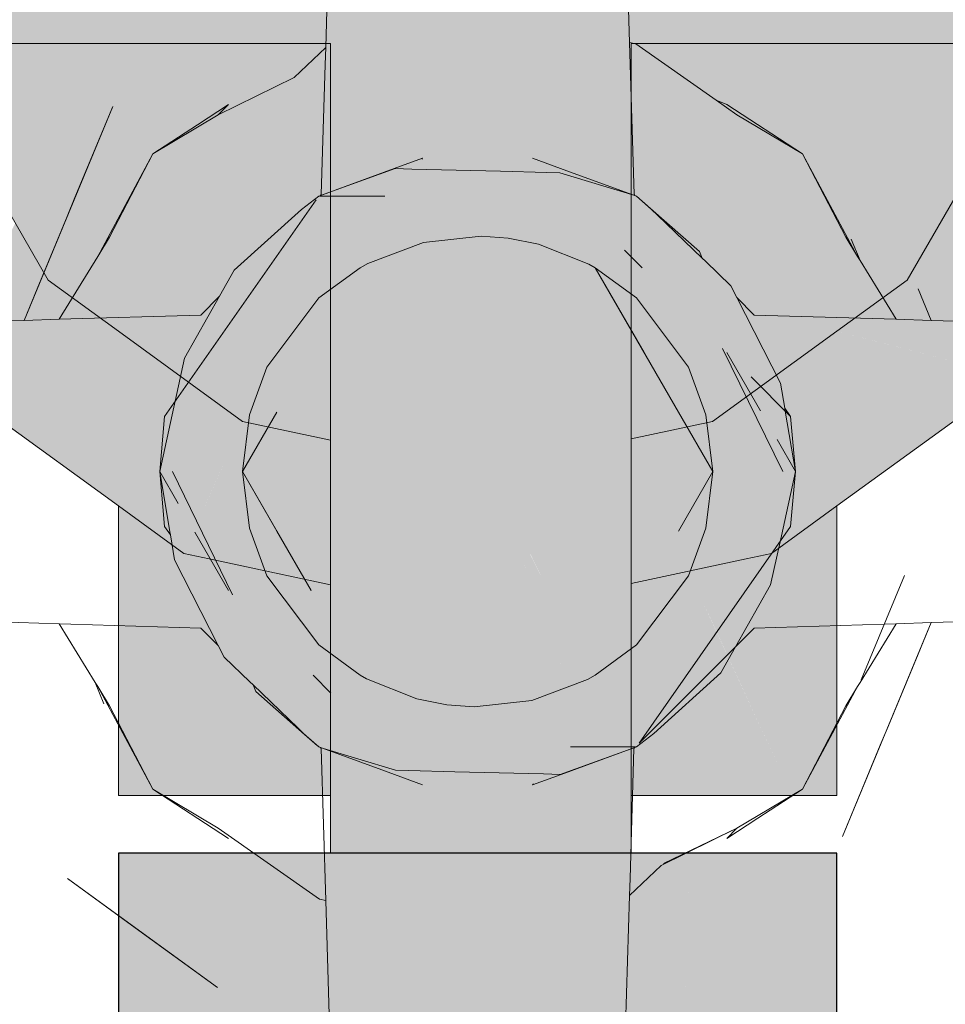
# Model space of a CAD drawing. Header units: millimetres. Extents: x -16331 to -10174, y -4135 to -3584.
# Tile 175 of 256: x -10308.42 to -10308.292, y -4016.564 to -4016.428. Entities that reach past the tile are written whole.
import ezdxf

# ---------------------------------------------------------------- set-up
doc = ezdxf.new("R2010")
doc.units = ezdxf.units.MM
doc.layers.add('AF-Condutos', color=4, linetype='Continuous')
for name, color, linetype, lineweight in [('AF-Registro', 253, 'Continuous', 18), ('DI-Elementos externos em vista', 9, 'Continuous', 5), ('IFC-IfcFlowTerminal-Contorno', 250, 'Continuous', 5)]:
    doc.layers.add(name, color=color, linetype=linetype, lineweight=lineweight)

msp = doc.modelspace()

# ---------------------------------------------------------------- hatches: boundary and pattern name
at = {"layer": 'AF-Condutos', "linetype": 'Continuous'}
for points in [[(-10308.39974, -4016.54291), (-10308.40616, -4016.54291), (-10308.40616, -4017.08011), (-10308.39974, -4017.08011), (-10308.38583, -4017.08011), (-10308.37679, -4017.08011), (-10308.37679, -4016.82463), (-10308.37679, -4017.08011), (-10308.36683, -4017.08011), (-10308.34604, -4017.08011), (-10308.3352, -4016.7734), (-10308.32705, -4016.54291), (-10308.3352, -4016.54291), (-10308.34604, -4016.54291), (-10308.36683, -4016.54291), (-10308.37679, -4016.54291), (-10308.38583, -4016.54291)], [(-10308.30671, -4017.08011), (-10308.30671, -4016.54291), (-10308.31314, -4016.54291), (-10308.32705, -4016.54291), (-10308.34604, -4017.08011), (-10308.32705, -4017.08011), (-10308.31314, -4017.08011)]]:
    msp.add_hatch(color=151, dxfattribs=at).paths.add_polyline_path(points)
at = {"layer": 'AF-Registro', "linetype": 'Continuous'}
for points in [[(-10308.34007, -4016.54292), (-10308.3352, -4016.54292), (-10308.3352, -4016.53496), (-10308.3412, -4016.51995), (-10308.3352, -4016.53496), (-10308.3352, -4016.52228), (-10308.3352, -4016.51559), (-10308.3398, -4016.51893), (-10308.3352, -4016.51559), (-10308.3352, -4016.51463), (-10308.3352, -4016.5056), (-10308.3352, -4016.49463), (-10308.33863, -4016.4939), (-10308.34082, -4016.4955), (-10308.34213, -4016.49645), (-10308.34256, -4016.49676), (-10308.34213, -4016.49645), (-10308.34631, -4016.49227), (-10308.34367, -4016.49757), (-10308.35207, -4016.49104), (-10308.34553, -4016.49892), (-10308.33925, -4016.50646), (-10308.34553, -4016.49892), (-10308.34571, -4016.49905), (-10308.34553, -4016.49892), (-10308.35282, -4016.49089), (-10308.34869, -4016.50121), (-10308.34914, -4016.50154), (-10308.34602, -4016.5079), (-10308.34408, -4016.51274), (-10308.34234, -4016.51708), (-10308.34408, -4016.51582), (-10308.3452, -4016.51501), (-10308.34231, -4016.52076), (-10308.3452, -4016.51501), (-10308.34408, -4016.51582), (-10308.34234, -4016.51708), (-10308.34408, -4016.51274), (-10308.3466, -4016.51221), (-10308.3457, -4016.51465), (-10308.34319, -4016.5214), (-10308.33815, -4016.53496), (-10308.3457, -4016.51465), (-10308.3466, -4016.51221), (-10308.34408, -4016.51274), (-10308.34602, -4016.5079), (-10308.34917, -4016.50156), (-10308.35467, -4016.49049), (-10308.35026, -4016.50235), (-10308.34804, -4016.50833), (-10308.35007, -4016.51147), (-10308.349, -4016.51224), (-10308.35007, -4016.51147), (-10308.36785, -4016.51254), (-10308.35007, -4016.51147), (-10308.35644, -4016.51012), (-10308.35007, -4016.51147), (-10308.35295, -4016.50938), (-10308.35007, -4016.51147), (-10308.34804, -4016.50833), (-10308.35527, -4016.50769), (-10308.34804, -4016.50833), (-10308.35467, -4016.49049), (-10308.34914, -4016.50154), (-10308.34869, -4016.50121), (-10308.35282, -4016.49089), (-10308.35457, -4016.49051), (-10308.35493, -4016.4898), (-10308.35457, -4016.49051), (-10308.35282, -4016.49089), (-10308.34553, -4016.49892), (-10308.35207, -4016.49104), (-10308.35339, -4016.48947), (-10308.35207, -4016.49104), (-10308.34367, -4016.49757), (-10308.34631, -4016.49227), (-10308.34213, -4016.49645), (-10308.34082, -4016.4955), (-10308.3451, -4016.49253), (-10308.34082, -4016.4955), (-10308.33863, -4016.4939), (-10308.34213, -4016.49316), (-10308.34824, -4016.48838), (-10308.34213, -4016.49316), (-10308.33863, -4016.4939), (-10308.3352, -4016.49463), (-10308.33746, -4016.49306), (-10308.3352, -4016.49463), (-10308.3352, -4016.49141), (-10308.34516, -4016.48772), (-10308.3352, -4016.49141), (-10308.3352, -4016.4856), (-10308.3352, -4016.43092), (-10308.30671, -4016.43092), (-10308.2784, -4016.4163), (-10308.30671, -4016.43092), (-10308.27994, -4016.43092), (-10308.27846, -4016.41685), (-10308.27994, -4016.43092), (-10308.27809, -4016.43092), (-10308.26027, -4016.43092), (-10308.2555, -4016.43092), (-10308.23483, -4016.39511), (-10308.2577, -4016.40651), (-10308.26654, -4016.41091), (-10308.2577, -4016.40651), (-10308.23483, -4016.39511), (-10308.2555, -4016.43092), (-10308.25193, -4016.43092), (-10308.22319, -4016.43092), (-10308.22319, -4016.41004), (-10308.22319, -4016.38932), (-10308.23148, -4016.38932), (-10308.23982, -4016.39345), (-10308.25634, -4016.40163), (-10308.23844, -4016.39498), (-10308.23374, -4016.39324), (-10308.25722, -4016.40196), (-10308.2576, -4016.40556), (-10308.26593, -4016.40986), (-10308.2576, -4016.40556), (-10308.25722, -4016.40196), (-10308.26349, -4016.40562), (-10308.27818, -4016.41422), (-10308.2781, -4016.41345), (-10308.27818, -4016.41422), (-10308.26349, -4016.40562), (-10308.25722, -4016.40196), (-10308.2625, -4016.40392), (-10308.27769, -4016.40956), (-10308.27479, -4016.40816), (-10308.26113, -4016.40155), (-10308.27479, -4016.40816), (-10308.27769, -4016.40956), (-10308.2747, -4016.40845), (-10308.2625, -4016.40392), (-10308.25817, -4016.40231), (-10308.25904, -4016.40135), (-10308.25948, -4016.40086), (-10308.26025, -4016.40001), (-10308.26156, -4016.39855), (-10308.27507, -4016.40729), (-10308.26156, -4016.39855), (-10308.26025, -4016.40001), (-10308.25948, -4016.40086), (-10308.25904, -4016.40135), (-10308.25817, -4016.40231), (-10308.25722, -4016.40196), (-10308.25634, -4016.40163), (-10308.25637, -4016.40154), (-10308.25634, -4016.40163), (-10308.23985, -4016.39343), (-10308.24028, -4016.39295), (-10308.25693, -4016.39981), (-10308.257, -4016.39984), (-10308.25811, -4016.39632), (-10308.26162, -4016.39848), (-10308.25811, -4016.39632), (-10308.257, -4016.39984), (-10308.25698, -4016.39966), (-10308.2563, -4016.39318), (-10308.25809, -4016.39627), (-10308.2563, -4016.39318), (-10308.257, -4016.39984), (-10308.24028, -4016.39295), (-10308.23985, -4016.39343), (-10308.23148, -4016.38932), (-10308.24354, -4016.38932), (-10308.25408, -4016.38932), (-10308.2559, -4016.38932), (-10308.25961, -4016.39159), (-10308.26189, -4016.39818), (-10308.27521, -4016.40687), (-10308.26189, -4016.39818), (-10308.25961, -4016.39159), (-10308.26431, -4016.3955), (-10308.2758, -4016.40506), (-10308.27756, -4016.40832), (-10308.2758, -4016.40506), (-10308.26431, -4016.3955), (-10308.25961, -4016.39159), (-10308.26438, -4016.39542), (-10308.25961, -4016.39159), (-10308.26491, -4016.39482), (-10308.27592, -4016.40469), (-10308.26491, -4016.39482), (-10308.27677, -4016.40206), (-10308.27691, -4016.40215), (-10308.2773, -4016.4058), (-10308.30671, -4016.42034), (-10308.2773, -4016.4058), (-10308.27691, -4016.40215), (-10308.27678, -4016.40204), (-10308.27687, -4016.40175), (-10308.27724, -4016.40062), (-10308.2796, -4016.39334), (-10308.27724, -4016.40062), (-10308.27687, -4016.40175), (-10308.27678, -4016.40204), (-10308.26596, -4016.39366), (-10308.26629, -4016.39329), (-10308.27671, -4016.40027), (-10308.26629, -4016.39329), (-10308.26596, -4016.39366), (-10308.27691, -4016.40215), (-10308.26491, -4016.39482), (-10308.25961, -4016.39159), (-10308.2559, -4016.38932), (-10308.26035, -4016.38932), (-10308.26987, -4016.38932), (-10308.27556, -4016.38932), (-10308.28091, -4016.38932), (-10308.30671, -4016.38932), (-10308.3352, -4016.38932), (-10308.35496, -4016.33611), (-10308.35888, -4016.32555), (-10308.35985, -4016.32294), (-10308.36009, -4016.32283), (-10308.35985, -4016.32294), (-10308.35496, -4016.33611), (-10308.3352, -4016.38932), (-10308.3352, -4016.33611), (-10308.33536, -4016.33384), (-10308.3352, -4016.33611), (-10308.3352, -4016.33392), (-10308.3352, -4016.31675), (-10308.33674, -4016.31504), (-10308.3352, -4016.31675), (-10308.3352, -4016.3125), (-10308.33522, -4016.3123), (-10308.33565, -4016.3123), (-10308.33694, -4016.3123), (-10308.3392, -4016.3123), (-10308.3356, -4016.33374), (-10308.3392, -4016.3123), (-10308.33694, -4016.3123), (-10308.33565, -4016.3123), (-10308.33522, -4016.3123), (-10308.33907, -4016.28321), (-10308.33699, -4016.31171), (-10308.34085, -4016.31047), (-10308.35293, -4016.3123), (-10308.33765, -4016.33282), (-10308.33838, -4016.3325), (-10308.34087, -4016.33139), (-10308.33838, -4016.3325), (-10308.33765, -4016.33282), (-10308.35293, -4016.3123), (-10308.34085, -4016.31047), (-10308.33699, -4016.31171), (-10308.33907, -4016.28321), (-10308.34564, -4016.30515), (-10308.34158, -4016.30966), (-10308.34564, -4016.30515), (-10308.36151, -4016.30078), (-10308.34564, -4016.30515), (-10308.33907, -4016.28321), (-10308.3352, -4016.3125), (-10308.3352, -4016.28752), (-10308.3352, -4016.28321), (-10308.3352, -4016.27732), (-10308.34438, -4016.27732), (-10308.33964, -4016.28258), (-10308.36539, -4016.28321), (-10308.33964, -4016.28258), (-10308.34438, -4016.27732), (-10308.3707, -4016.27732), (-10308.36981, -4016.27831), (-10308.36554, -4016.28305), (-10308.36981, -4016.27831), (-10308.3707, -4016.27732), (-10308.37679, -4016.27732), (-10308.3746, -4016.28321), (-10308.36938, -4016.29728), (-10308.35616, -4016.3123), (-10308.36938, -4016.29728), (-10308.3638, -4016.3123), (-10308.36571, -4016.30717), (-10308.36685, -4016.30474), (-10308.36693, -4016.30483), (-10308.36685, -4016.30474), (-10308.36571, -4016.30717), (-10308.36668, -4016.30455), (-10308.36938, -4016.29728), (-10308.37059, -4016.29675), (-10308.36938, -4016.29728), (-10308.37437, -4016.28385), (-10308.37585, -4016.28549), (-10308.37135, -4016.29641), (-10308.36757, -4016.30555), (-10308.37135, -4016.29641), (-10308.37585, -4016.28549), (-10308.37437, -4016.28385), (-10308.3746, -4016.28321), (-10308.37679, -4016.27732), (-10308.37679, -4016.28321), (-10308.37679, -4016.28654), (-10308.37227, -4016.29599), (-10308.37271, -4016.2958), (-10308.3677, -4016.30569), (-10308.36672, -4016.30762), (-10308.36766, -4016.30564), (-10308.36672, -4016.30762), (-10308.36479, -4016.3123), (-10308.36052, -4016.32264), (-10308.36479, -4016.3123), (-10308.36672, -4016.30762), (-10308.3677, -4016.30569), (-10308.37271, -4016.2958), (-10308.36814, -4016.30618), (-10308.37271, -4016.2958), (-10308.37227, -4016.29599), (-10308.37679, -4016.28654), (-10308.37679, -4016.29398), (-10308.37679, -4016.31211), (-10308.36838, -4016.30644), (-10308.36738, -4016.30792), (-10308.36838, -4016.30644), (-10308.37127, -4016.30965), (-10308.36838, -4016.30644), (-10308.37679, -4016.31211), (-10308.37353, -4016.31216), (-10308.36544, -4016.3123), (-10308.36071, -4016.32256), (-10308.35925, -4016.32571), (-10308.36071, -4016.32256), (-10308.36544, -4016.3123), (-10308.36098, -4016.32243), (-10308.36544, -4016.3123), (-10308.37353, -4016.31216), (-10308.37366, -4016.3123), (-10308.37353, -4016.31216), (-10308.37679, -4016.31211), (-10308.37662, -4016.3123), (-10308.37513, -4016.31394), (-10308.36814, -4016.31925), (-10308.35949, -4016.32582), (-10308.36814, -4016.31925), (-10308.37513, -4016.31394), (-10308.37177, -4016.31763), (-10308.36293, -4016.32735), (-10308.3639, -4016.32778), (-10308.36293, -4016.32735), (-10308.37177, -4016.31763), (-10308.37513, -4016.31394), (-10308.37654, -4016.31551), (-10308.37513, -4016.31394), (-10308.37679, -4016.31211), (-10308.37679, -4016.3154), (-10308.37679, -4016.31578), (-10308.37679, -4016.33352), (-10308.37679, -4016.33611), (-10308.37679, -4016.38932), (-10308.40616, -4016.38932), (-10308.43196, -4016.38932), (-10308.43383, -4016.39507), (-10308.43196, -4016.38932), (-10308.4373, -4016.38932), (-10308.44301, -4016.38932), (-10308.44874, -4016.39569), (-10308.44301, -4016.38932), (-10308.45253, -4016.38932), (-10308.45698, -4016.38932), (-10308.45589, -4016.39966), (-10308.45552, -4016.40321), (-10308.4515, -4016.39875), (-10308.43664, -4016.39566), (-10308.436, -4016.40175), (-10308.43664, -4016.39566), (-10308.4515, -4016.39875), (-10308.45552, -4016.40321), (-10308.45442, -4016.41361), (-10308.45552, -4016.40321), (-10308.45589, -4016.39966), (-10308.4579, -4016.40586), (-10308.45589, -4016.39966), (-10308.45698, -4016.38932), (-10308.46933, -4016.38932), (-10308.48879, -4016.38932), (-10308.48879, -4016.41094), (-10308.48879, -4016.43092), (-10308.47356, -4016.42325), (-10308.4616, -4016.41723), (-10308.47356, -4016.42325), (-10308.48879, -4016.43092), (-10308.48047, -4016.43092), (-10308.47628, -4016.42627), (-10308.46292, -4016.42131), (-10308.45396, -4016.41798), (-10308.43714, -4016.40527), (-10308.437, -4016.40484), (-10308.43714, -4016.40527), (-10308.43574, -4016.40421), (-10308.43714, -4016.40527), (-10308.4382, -4016.40853), (-10308.43546, -4016.40689), (-10308.4382, -4016.40853), (-10308.43714, -4016.40527), (-10308.45396, -4016.41798), (-10308.43953, -4016.41262), (-10308.44432, -4016.4144), (-10308.45396, -4016.41798), (-10308.46292, -4016.42131), (-10308.47035, -4016.42407), (-10308.47628, -4016.42627), (-10308.48047, -4016.43092), (-10308.46093, -4016.43092), (-10308.45737, -4016.43092), (-10308.4526, -4016.43092), (-10308.45288, -4016.42823), (-10308.4526, -4016.43092), (-10308.44259, -4016.42206), (-10308.44162, -4016.41907), (-10308.44259, -4016.42206), (-10308.4526, -4016.43092), (-10308.44281, -4016.42272), (-10308.44059, -4016.42086), (-10308.43503, -4016.41095), (-10308.40616, -4016.40023), (-10308.43503, -4016.41095), (-10308.44059, -4016.42086), (-10308.43438, -4016.41714), (-10308.44059, -4016.42086), (-10308.44281, -4016.42272), (-10308.4526, -4016.43092), (-10308.44547, -4016.43092), (-10308.44352, -4016.42492), (-10308.43971, -4016.4224), (-10308.43421, -4016.41876), (-10308.43312, -4016.42913), (-10308.43421, -4016.41876), (-10308.43971, -4016.4224), (-10308.44352, -4016.42492), (-10308.44547, -4016.43092), (-10308.43478, -4016.43092), (-10308.43293, -4016.43092), (-10308.40616, -4016.43092), (-10308.37679, -4016.43092), (-10308.35644, -4016.49012), (-10308.37679, -4016.43092), (-10308.37679, -4016.48579), (-10308.37425, -4016.4939), (-10308.36698, -4016.49919), (-10308.37425, -4016.4939), (-10308.37679, -4016.48579), (-10308.37679, -4016.49205), (-10308.37679, -4016.49444), (-10308.37679, -4016.50579), (-10308.37679, -4016.51444), (-10308.35102, -4016.53496), (-10308.34181, -4016.54165), (-10308.35102, -4016.53496), (-10308.37679, -4016.51444), (-10308.37679, -4016.51623), (-10308.37679, -4016.53496), (-10308.37679, -4016.54292)], [(-10308.38898, -4016.4832), (-10308.37679, -4016.48579), (-10308.37679, -4016.45584), (-10308.37679, -4016.43492), (-10308.37679, -4016.43092), (-10308.37851, -4016.43092), (-10308.37954, -4016.43092), (-10308.40616, -4016.43092), (-10308.40737, -4016.43092), (-10308.40616, -4016.45489), (-10308.40737, -4016.43092), (-10308.42046, -4016.43092), (-10308.42907, -4016.43092), (-10308.43252, -4016.43484), (-10308.41588, -4016.46365), (-10308.40616, -4016.47071)], [(-10308.3239, -4016.4832), (-10308.30671, -4016.47071), (-10308.29698, -4016.46365), (-10308.28035, -4016.43484), (-10308.27994, -4016.43092), (-10308.29242, -4016.43092), (-10308.30671, -4016.43092), (-10308.33333, -4016.43092), (-10308.30671, -4016.45489), (-10308.33333, -4016.43092), (-10308.3352, -4016.43092), (-10308.3352, -4016.45782), (-10308.3352, -4016.4856)], [(-10308.3352, -4016.5054), (-10308.3352, -4016.5056), (-10308.31925, -4016.50221), (-10308.31899, -4016.50176), (-10308.31925, -4016.50221), (-10308.31576, -4016.50147), (-10308.31839, -4016.50074), (-10308.31576, -4016.50147), (-10308.31709, -4016.49848), (-10308.31576, -4016.50147), (-10308.30671, -4016.49489), (-10308.28501, -4016.47913), (-10308.28212, -4016.47703), (-10308.26311, -4016.4441), (-10308.26133, -4016.44102), (-10308.26322, -4016.44377), (-10308.26133, -4016.44102), (-10308.26363, -4016.44248), (-10308.26386, -4016.44179), (-10308.28166, -4016.44723), (-10308.28241, -4016.4544), (-10308.28166, -4016.44723), (-10308.28876, -4016.4494), (-10308.29698, -4016.46365), (-10308.28456, -4016.47483), (-10308.29698, -4016.46365), (-10308.30671, -4016.47071), (-10308.28472, -4016.47636), (-10308.28483, -4016.47741), (-10308.28472, -4016.47636), (-10308.30179, -4016.47198), (-10308.30671, -4016.4805), (-10308.30857, -4016.48371), (-10308.31421, -4016.49349), (-10308.30857, -4016.48371), (-10308.30671, -4016.4805), (-10308.30179, -4016.47198), (-10308.30671, -4016.47071), (-10308.31029, -4016.47332), (-10308.3239, -4016.4832), (-10308.3352, -4016.4856), (-10308.3352, -4016.49463), (-10308.3352, -4016.49605), (-10308.3352, -4016.50271), (-10308.3352, -4016.50322)], [(-10308.42787, -4016.47912), (-10308.40616, -4016.49489), (-10308.40616, -4016.47071), (-10308.41589, -4016.46365), (-10308.42832, -4016.47484), (-10308.41589, -4016.46365), (-10308.42044, -4016.45575), (-10308.42856, -4016.47252), (-10308.43075, -4016.47703)], [(-10308.37679, -4016.50565), (-10308.37679, -4016.5041), (-10308.37679, -4016.50347), (-10308.37679, -4016.49444), (-10308.37679, -4016.49205), (-10308.37679, -4016.45584), (-10308.38898, -4016.4832), (-10308.39578, -4016.49848), (-10308.39711, -4016.50147)], [(-10308.39711, -4016.50147), (-10308.39578, -4016.49847), (-10308.38898, -4016.4832), (-10308.39622, -4016.47794), (-10308.40616, -4016.47071), (-10308.40616, -4016.48048), (-10308.40616, -4016.49489), (-10308.40197, -4016.48774), (-10308.40616, -4016.49489), (-10308.39711, -4016.50147), (-10308.39692, -4016.49649)], [(-10308.35644, -4016.49012), (-10308.35376, -4016.5049), (-10308.33981, -4016.49476)], [(-10308.40616, -4016.51961), (-10308.40616, -4016.53496), (-10308.39974, -4016.53496), (-10308.40046, -4016.52949), (-10308.40569, -4016.52043), (-10308.40046, -4016.52949), (-10308.39974, -4016.53496), (-10308.39974, -4016.53074), (-10308.39974, -4016.53496), (-10308.3973, -4016.53496), (-10308.38583, -4016.53496), (-10308.37679, -4016.53496), (-10308.37679, -4016.53135), (-10308.37679, -4016.52939), (-10308.38425, -4016.51844), (-10308.38583, -4016.5157), (-10308.38425, -4016.51844), (-10308.37679, -4016.52939), (-10308.37679, -4016.52089), (-10308.38357, -4016.51131), (-10308.38583, -4016.50967), (-10308.39183, -4016.50531), (-10308.38583, -4016.50967), (-10308.38357, -4016.51131), (-10308.38292, -4016.50449), (-10308.38583, -4016.50387), (-10308.39361, -4016.50221), (-10308.39711, -4016.50147), (-10308.39738, -4016.50128), (-10308.39739, -4016.50141), (-10308.39947, -4016.5312), (-10308.39738, -4016.50128), (-10308.39974, -4016.49956), (-10308.4049, -4016.49581), (-10308.40616, -4016.49489)], [(-10308.30671, -4016.53496), (-10308.30671, -4016.51962), (-10308.30671, -4016.49489), (-10308.31196, -4016.49871), (-10308.31299, -4016.5305), (-10308.30849, -4016.5227), (-10308.31299, -4016.5305), (-10308.31196, -4016.49871), (-10308.31314, -4016.49956), (-10308.31314, -4016.53075), (-10308.31314, -4016.50091), (-10308.31314, -4016.49956), (-10308.31576, -4016.50147), (-10308.31925, -4016.50221), (-10308.32103, -4016.50529), (-10308.32131, -4016.50578), (-10308.32103, -4016.50529), (-10308.32348, -4016.50708), (-10308.32286, -4016.50848), (-10308.32348, -4016.50708), (-10308.32292, -4016.50858), (-10308.32348, -4016.50708), (-10308.32103, -4016.50529), (-10308.31925, -4016.50221), (-10308.32484, -4016.5034), (-10308.32705, -4016.50387), (-10308.32518, -4016.50831), (-10308.32411, -4016.51064), (-10308.31409, -4016.5324), (-10308.32412, -4016.51066), (-10308.32518, -4016.50831), (-10308.32705, -4016.50387), (-10308.3352, -4016.5056), (-10308.3352, -4016.50851), (-10308.3352, -4016.51559), (-10308.32705, -4016.50967), (-10308.3352, -4016.51559), (-10308.3352, -4016.51693), (-10308.3352, -4016.5212), (-10308.32705, -4016.51573), (-10308.32552, -4016.51307), (-10308.32705, -4016.51573), (-10308.3352, -4016.5212), (-10308.3352, -4016.52488), (-10308.3352, -4016.52931), (-10308.33267, -4016.52547), (-10308.3352, -4016.52931), (-10308.3352, -4016.52957), (-10308.33498, -4016.52946), (-10308.3352, -4016.52957), (-10308.3352, -4016.52984), (-10308.3352, -4016.53496), (-10308.32705, -4016.53496), (-10308.3142, -4016.5326), (-10308.32705, -4016.53496), (-10308.31557, -4016.53496), (-10308.31314, -4016.53496)], [(-10308.39711, -4016.50147), (-10308.39361, -4016.50221), (-10308.39363, -4016.50219)], [(-10308.39361, -4016.50221), (-10308.37679, -4016.50579), (-10308.37679, -4016.50566)], [(-10308.3352, -4016.50322), (-10308.35376, -4016.5049), (-10308.35295, -4016.50938)], [(-10308.37679, -4016.51609), (-10308.37679, -4016.51171), (-10308.37679, -4016.50579), (-10308.38292, -4016.50449), (-10308.38357, -4016.51131), (-10308.37679, -4016.52089), (-10308.37679, -4016.51623)]]:
    msp.add_hatch(color=254, dxfattribs=at).paths.add_polyline_path(points)

# ---------------------------------------------------------------- linework, layer by layer
at = {"layer": 'AF-Condutos'}
for p, q in [((-10308.40616, -4016.54291), (-10308.40616, -4017.08011)), ((-10308.39974, -4016.54291), (-10308.40616, -4016.54291)), ((-10308.38583, -4016.54291), (-10308.39974, -4016.54291)), ((-10308.37679, -4016.54291), (-10308.38583, -4016.54291)), ((-10308.36683, -4016.54291), (-10308.37679, -4016.54291)), ((-10308.34604, -4016.54291), (-10308.36683, -4016.54291)), ((-10308.3352, -4016.54291), (-10308.34604, -4016.54291)), ((-10308.32705, -4016.54291), (-10308.3352, -4016.54291)), ((-10308.31314, -4016.54291), (-10308.32705, -4016.54291)), ((-10308.30671, -4016.54291), (-10308.31314, -4016.54291)), ((-10308.30671, -4017.08011), (-10308.30671, -4016.54291))]:
    msp.add_line(p, q, dxfattribs=at)
at = {"layer": 'AF-Registro'}
for p, q in [((-10308.43293, -4016.43092), (-10308.40616, -4016.43092)), ((-10308.40616, -4016.43092), (-10308.37679, -4016.43092)), ((-10308.37679, -4016.43092), (-10308.37679, -4016.48579)), ((-10308.3352, -4016.43092), (-10308.30671, -4016.43092)), ((-10308.3352, -4016.4856), (-10308.3352, -4016.43092)), ((-10308.30671, -4016.43092), (-10308.27994, -4016.43092)), ((-10308.43252, -4016.43484), (-10308.41588, -4016.46365)), ((-10308.29698, -4016.46365), (-10308.28035, -4016.43484)), ((-10308.41588, -4016.46365), (-10308.40616, -4016.47071)), ((-10308.30671, -4016.47071), (-10308.29698, -4016.46365)), ((-10308.40616, -4016.47071), (-10308.38898, -4016.4832)), ((-10308.3239, -4016.4832), (-10308.30671, -4016.47071)), ((-10308.42787, -4016.47912), (-10308.40616, -4016.49489)), ((-10308.30671, -4016.49489), (-10308.28501, -4016.47913)), ((-10308.38898, -4016.4832), (-10308.37679, -4016.48579)), ((-10308.3352, -4016.4856), (-10308.3239, -4016.4832)), ((-10308.37679, -4016.48579), (-10308.37679, -4016.49205)), ((-10308.3352, -4016.49141), (-10308.3352, -4016.4856)), ((-10308.37679, -4016.49205), (-10308.37679, -4016.49444)), ((-10308.3352, -4016.49463), (-10308.3352, -4016.49141)), ((-10308.40616, -4016.49489), (-10308.39711, -4016.50147)), ((-10308.40616, -4016.49489), (-10308.40616, -4016.51961)), ((-10308.37679, -4016.49444), (-10308.37679, -4016.50579)), ((-10308.3352, -4016.5056), (-10308.3352, -4016.49463)), ((-10308.31576, -4016.50147), (-10308.30671, -4016.49489)), ((-10308.30671, -4016.51962), (-10308.30671, -4016.49489)), ((-10308.39711, -4016.50147), (-10308.39361, -4016.50221)), ((-10308.31925, -4016.50221), (-10308.31576, -4016.50147)), ((-10308.39361, -4016.50221), (-10308.37679, -4016.50579)), ((-10308.3352, -4016.5056), (-10308.31925, -4016.50221)), ((-10308.37679, -4016.50579), (-10308.37679, -4016.51444)), ((-10308.3352, -4016.51463), (-10308.3352, -4016.5056)), ((-10308.37679, -4016.51444), (-10308.37679, -4016.51623)), ((-10308.3352, -4016.51559), (-10308.3352, -4016.51463)), ((-10308.3352, -4016.52228), (-10308.3352, -4016.51559)), ((-10308.37679, -4016.51623), (-10308.37679, -4016.53496)), ((-10308.40616, -4016.51961), (-10308.40616, -4016.53496)), ((-10308.30671, -4016.53496), (-10308.30671, -4016.51962)), ((-10308.3352, -4016.53496), (-10308.3352, -4016.52228)), ((-10308.40616, -4016.53496), (-10308.39974, -4016.53496)), ((-10308.39974, -4016.53496), (-10308.3973, -4016.53496)), ((-10308.3973, -4016.53496), (-10308.38583, -4016.53496)), ((-10308.38583, -4016.53496), (-10308.37679, -4016.53496)), ((-10308.37679, -4016.53496), (-10308.37679, -4016.54292)), ((-10308.3352, -4016.54292), (-10308.3352, -4016.53496)), ((-10308.3352, -4016.53496), (-10308.32705, -4016.53496)), ((-10308.32705, -4016.53496), (-10308.31557, -4016.53496)), ((-10308.31557, -4016.53496), (-10308.31314, -4016.53496)), ((-10308.31314, -4016.53496), (-10308.30671, -4016.53496)), ((-10308.37679, -4016.54292), (-10308.34007, -4016.54292)), ((-10308.34007, -4016.54292), (-10308.3352, -4016.54292))]:
    msp.add_line(p, q, dxfattribs=at)
at = {"layer": 'DI-Elementos externos em vista'}
for p, q in [((-10308.37548, -4016.36612), (-10308.37747, -4016.43147)), ((-10308.33542, -4016.43075), (-10308.33738, -4016.36612)), ((-10308.33533, -4016.43382), (-10308.33542, -4016.43075)), ((-10308.33454, -4016.43097), (-10308.33542, -4016.43075)), ((-10308.32341, -4016.43876), (-10308.33454, -4016.43097)), ((-10308.37747, -4016.43147), (-10308.38184, -4016.4356)), ((-10308.37747, -4016.43147), (-10308.37754, -4016.43382)), ((-10308.37754, -4016.43382), (-10308.37809, -4016.45181)), ((-10308.33478, -4016.45181), (-10308.33533, -4016.43382)), ((-10308.38184, -4016.4356), (-10308.39233, -4016.44076)), ((-10308.39523, -4016.44215), (-10308.39093, -4016.43936)), ((-10308.39093, -4016.43936), (-10308.39233, -4016.44076)), ((-10308.32054, -4016.44076), (-10308.32341, -4016.43876)), ((-10308.32341, -4016.43876), (-10308.32194, -4016.43936)), ((-10308.32194, -4016.43936), (-10308.31146, -4016.44616)), ((-10308.40695, -4016.4396), (-10308.41922, -4016.46921)), ((-10308.41218, -4016.45223), (-10308.40695, -4016.4396)), ((-10308.39233, -4016.44076), (-10308.40141, -4016.44616)), ((-10308.31146, -4016.44616), (-10308.32054, -4016.44076)), ((-10308.40141, -4016.44616), (-10308.39523, -4016.44215)), ((-10308.40903, -4016.46036), (-10308.40141, -4016.44616)), ((-10308.40141, -4016.44616), (-10308.4074, -4016.4577)), ((-10308.30547, -4016.4577), (-10308.31146, -4016.44616)), ((-10308.31146, -4016.44616), (-10308.30384, -4016.46036)), ((-10308.36405, -4016.44678), (-10308.368, -4016.44822)), ((-10308.36418, -4016.44691), (-10308.36405, -4016.44678)), ((-10308.34319, -4016.44883), (-10308.34882, -4016.44678)), ((-10308.368, -4016.44822), (-10308.37844, -4016.45201)), ((-10308.36784, -4016.44822), (-10308.3782, -4016.45193)), ((-10308.36555, -4016.44828), (-10308.36784, -4016.44822)), ((-10308.35329, -4016.44858), (-10308.36555, -4016.44828)), ((-10308.34686, -4016.44874), (-10308.35329, -4016.44858)), ((-10308.34505, -4016.44878), (-10308.34686, -4016.44874)), ((-10308.33465, -4016.45195), (-10308.34505, -4016.44878)), ((-10308.33443, -4016.45201), (-10308.34319, -4016.44883)), ((-10308.41326, -4016.45482), (-10308.41218, -4016.45223)), ((-10308.37879, -4016.45252), (-10308.39977, -4016.4825)), ((-10308.37844, -4016.45201), (-10308.38082, -4016.45386)), ((-10308.3782, -4016.45193), (-10308.37844, -4016.45201)), ((-10308.37829, -4016.45201), (-10308.36928, -4016.45201)), ((-10308.37809, -4016.45181), (-10308.3782, -4016.45193)), ((-10308.33467, -4016.45193), (-10308.33478, -4016.45181)), ((-10308.33443, -4016.45201), (-10308.33465, -4016.45195)), ((-10308.33235, -4016.45386), (-10308.33443, -4016.45201)), ((-10308.3325, -4016.45372), (-10308.33443, -4016.45201)), ((-10308.38082, -4016.45386), (-10308.39012, -4016.46227)), ((-10308.32573, -4016.45969), (-10308.3325, -4016.45372)), ((-10308.33153, -4016.45465), (-10308.33235, -4016.45386)), ((-10308.41741, -4016.46486), (-10308.41326, -4016.45482)), ((-10308.32535, -4016.46061), (-10308.33153, -4016.45465)), ((-10308.4074, -4016.4577), (-10308.40903, -4016.46036)), ((-10308.36393, -4016.45844), (-10308.37163, -4016.46133)), ((-10308.35595, -4016.45757), (-10308.36393, -4016.45844)), ((-10308.35219, -4016.45785), (-10308.35595, -4016.45757)), ((-10308.34801, -4016.45868), (-10308.35219, -4016.45785)), ((-10308.30384, -4016.46036), (-10308.30547, -4016.4577)), ((-10308.30471, -4016.45798), (-10308.30348, -4016.46094)), ((-10308.30348, -4016.46094), (-10308.30471, -4016.45798)), ((-10308.34106, -4016.46143), (-10308.34801, -4016.45868)), ((-10308.33612, -4016.45948), (-10308.33367, -4016.46193)), ((-10308.32535, -4016.46061), (-10308.32573, -4016.45969)), ((-10308.40903, -4016.46036), (-10308.41437, -4016.46906)), ((-10308.3249, -4016.46104), (-10308.32535, -4016.46061)), ((-10308.32137, -4016.46445), (-10308.3249, -4016.46104)), ((-10308.30348, -4016.46094), (-10308.30384, -4016.46036)), ((-10308.2985, -4016.46906), (-10308.30348, -4016.46094)), ((-10308.39012, -4016.46227), (-10308.39216, -4016.46588)), ((-10308.37271, -4016.46193), (-10308.37841, -4016.46611)), ((-10308.37163, -4016.46133), (-10308.37271, -4016.46193)), ((-10308.34016, -4016.46193), (-10308.34106, -4016.46143)), ((-10308.34016, -4016.46193), (-10308.33339, -4016.47365)), ((-10308.33446, -4016.46611), (-10308.34016, -4016.46193)), ((-10308.32864, -4016.48189), (-10308.34016, -4016.46193)), ((-10308.41922, -4016.46921), (-10308.41741, -4016.46486)), ((-10308.32055, -4016.46605), (-10308.32137, -4016.46445)), ((-10308.29366, -4016.46921), (-10308.29546, -4016.46486)), ((-10308.29546, -4016.46486), (-10308.29366, -4016.46921)), ((-10308.39216, -4016.46588), (-10308.397, -4016.47446)), ((-10308.39216, -4016.46588), (-10308.39474, -4016.46847)), ((-10308.37841, -4016.46611), (-10308.38562, -4016.4757)), ((-10308.32725, -4016.4757), (-10308.33446, -4016.46611)), ((-10308.31449, -4016.4779), (-10308.32055, -4016.46605)), ((-10308.31813, -4016.46847), (-10308.32055, -4016.46605)), ((-10308.41922, -4016.46921), (-10308.48044, -4016.47107)), ((-10308.41437, -4016.46906), (-10308.41922, -4016.46921)), ((-10308.39474, -4016.46847), (-10308.41437, -4016.46906)), ((-10308.30014, -4016.46901), (-10308.31813, -4016.46847)), ((-10308.2985, -4016.46906), (-10308.30014, -4016.46901)), ((-10308.29366, -4016.46921), (-10308.2985, -4016.46906)), ((-10308.23244, -4016.47107), (-10308.29366, -4016.46921)), ((-10308.32252, -4016.47308), (-10308.3142, -4016.49012)), ((-10308.397, -4016.47446), (-10308.3983, -4016.4804)), ((-10308.33339, -4016.47365), (-10308.32864, -4016.48189)), ((-10308.32193, -4016.47367), (-10308.31729, -4016.48171)), ((-10308.38562, -4016.4757), (-10308.38802, -4016.48228)), ((-10308.32485, -4016.48228), (-10308.32725, -4016.4757)), ((-10308.31856, -4016.47704), (-10308.3131, -4016.4825)), ((-10308.31391, -4016.48135), (-10308.31449, -4016.4779)), ((-10308.39848, -4016.48121), (-10308.40044, -4016.49012)), ((-10308.3983, -4016.4804), (-10308.39848, -4016.48121)), ((-10308.31384, -4016.48176), (-10308.31391, -4016.48135)), ((-10308.3131, -4016.4825), (-10308.31391, -4016.48135)), ((-10308.39977, -4016.4825), (-10308.40044, -4016.49012)), ((-10308.40044, -4016.49012), (-10308.39977, -4016.4825)), ((-10308.38899, -4016.49012), (-10308.38423, -4016.48189)), ((-10308.38423, -4016.48189), (-10308.38899, -4016.49012)), ((-10308.38899, -4016.49012), (-10308.38423, -4016.48189)), ((-10308.38802, -4016.48228), (-10308.38899, -4016.49012)), ((-10308.32864, -4016.48189), (-10308.32389, -4016.49012)), ((-10308.32389, -4016.49012), (-10308.32864, -4016.48189)), ((-10308.32864, -4016.48189), (-10308.32389, -4016.49012)), ((-10308.32389, -4016.49012), (-10308.32485, -4016.48228)), ((-10308.31244, -4016.49012), (-10308.31384, -4016.48176)), ((-10308.31244, -4016.49012), (-10308.3131, -4016.4825)), ((-10308.3131, -4016.4825), (-10308.31244, -4016.49012)), ((-10308.31499, -4016.4857), (-10308.31244, -4016.49012)), ((-10308.40044, -4016.49012), (-10308.39903, -4016.49847)), ((-10308.40044, -4016.49012), (-10308.39977, -4016.49774)), ((-10308.39788, -4016.49454), (-10308.40044, -4016.49012)), ((-10308.39977, -4016.49774), (-10308.40044, -4016.49012)), ((-10308.39035, -4016.50716), (-10308.39868, -4016.49012)), ((-10308.38423, -4016.49835), (-10308.38899, -4016.49012)), ((-10308.38899, -4016.49012), (-10308.38802, -4016.49796)), ((-10308.38899, -4016.49012), (-10308.37948, -4016.50658)), ((-10308.38423, -4016.49835), (-10308.38899, -4016.49012)), ((-10308.32389, -4016.49012), (-10308.32864, -4016.49835)), ((-10308.32864, -4016.49835), (-10308.32389, -4016.49012)), ((-10308.32389, -4016.49012), (-10308.32864, -4016.49835)), ((-10308.32485, -4016.49796), (-10308.32389, -4016.49012)), ((-10308.31439, -4016.49903), (-10308.31244, -4016.49012)), ((-10308.3131, -4016.49774), (-10308.31244, -4016.49012)), ((-10308.31244, -4016.49012), (-10308.3131, -4016.49774)), ((-10308.39977, -4016.49774), (-10308.39896, -4016.49889)), ((-10308.38802, -4016.49796), (-10308.38562, -4016.50453)), ((-10308.33408, -4016.52771), (-10308.3131, -4016.49774)), ((-10308.32725, -4016.50453), (-10308.32485, -4016.49796)), ((-10308.39903, -4016.49847), (-10308.39896, -4016.49889)), ((-10308.39896, -4016.49889), (-10308.39838, -4016.50234)), ((-10308.39094, -4016.50657), (-10308.39558, -4016.49853)), ((-10308.37948, -4016.50658), (-10308.38423, -4016.49835)), ((-10308.31457, -4016.49984), (-10308.31439, -4016.49903)), ((-10308.31587, -4016.50578), (-10308.31457, -4016.49984)), ((-10308.39838, -4016.50234), (-10308.39233, -4016.51418)), ((-10308.38562, -4016.50453), (-10308.37841, -4016.51412)), ((-10308.33446, -4016.51412), (-10308.32725, -4016.50453)), ((-10308.29736, -4016.50452), (-10308.30333, -4016.51893)), ((-10308.32072, -4016.51436), (-10308.31587, -4016.50578)), ((-10308.48044, -4016.50917), (-10308.41437, -4016.51117)), ((-10308.29366, -4016.51103), (-10308.23244, -4016.50917)), ((-10308.41437, -4016.51117), (-10308.41273, -4016.51122)), ((-10308.41437, -4016.51117), (-10308.40939, -4016.51929)), ((-10308.41273, -4016.51122), (-10308.39474, -4016.51177)), ((-10308.31813, -4016.51177), (-10308.30014, -4016.51122)), ((-10308.30592, -4016.54063), (-10308.29366, -4016.51103)), ((-10308.30348, -4016.51929), (-10308.2985, -4016.51117)), ((-10308.30014, -4016.51122), (-10308.2985, -4016.51117)), ((-10308.2985, -4016.51117), (-10308.29366, -4016.51103)), ((-10308.29366, -4016.51103), (-10308.29546, -4016.51537)), ((-10308.39474, -4016.51177), (-10308.39233, -4016.51418)), ((-10308.32072, -4016.51436), (-10308.31813, -4016.51177)), ((-10308.39233, -4016.51418), (-10308.3915, -4016.51579)), ((-10308.37841, -4016.51412), (-10308.37271, -4016.51831)), ((-10308.34016, -4016.51831), (-10308.33446, -4016.51412)), ((-10308.33408, -4016.52771), (-10308.32072, -4016.51436)), ((-10308.32275, -4016.51797), (-10308.32072, -4016.51436)), ((-10308.3915, -4016.51579), (-10308.38797, -4016.5192)), ((-10308.29546, -4016.51537), (-10308.29962, -4016.52541)), ((-10308.37674, -4016.52077), (-10308.3792, -4016.51831)), ((-10308.37271, -4016.51831), (-10308.37182, -4016.5188)), ((-10308.34124, -4016.5189), (-10308.34016, -4016.51831)), ((-10308.33206, -4016.52638), (-10308.32275, -4016.51797)), ((-10308.40939, -4016.51929), (-10308.40903, -4016.51988)), ((-10308.40816, -4016.52225), (-10308.40939, -4016.51929)), ((-10308.40939, -4016.51929), (-10308.40816, -4016.52225)), ((-10308.40903, -4016.51988), (-10308.4074, -4016.52253)), ((-10308.40141, -4016.53408), (-10308.40903, -4016.51988)), ((-10308.38797, -4016.5192), (-10308.38752, -4016.51963)), ((-10308.38752, -4016.51963), (-10308.38134, -4016.52559)), ((-10308.38752, -4016.51963), (-10308.38714, -4016.52055)), ((-10308.37182, -4016.5188), (-10308.36486, -4016.52156)), ((-10308.34895, -4016.52179), (-10308.34124, -4016.5189)), ((-10308.30384, -4016.51988), (-10308.31146, -4016.53408)), ((-10308.30547, -4016.52253), (-10308.30384, -4016.51988)), ((-10308.30384, -4016.51988), (-10308.30348, -4016.51929)), ((-10308.38714, -4016.52055), (-10308.3804, -4016.5265)), ((-10308.4074, -4016.52253), (-10308.40141, -4016.53408)), ((-10308.36486, -4016.52156), (-10308.36068, -4016.52239)), ((-10308.36068, -4016.52239), (-10308.35692, -4016.52266)), ((-10308.35692, -4016.52266), (-10308.34895, -4016.52179)), ((-10308.31146, -4016.53408), (-10308.30547, -4016.52253)), ((-10308.38134, -4016.52559), (-10308.38052, -4016.52638)), ((-10308.38052, -4016.52638), (-10308.37844, -4016.52822)), ((-10308.3804, -4016.5265), (-10308.37859, -4016.52809)), ((-10308.33443, -4016.52822), (-10308.33206, -4016.52638)), ((-10308.29962, -4016.52541), (-10308.30069, -4016.528)), ((-10308.30069, -4016.528), (-10308.30592, -4016.54063)), ((-10308.37844, -4016.52822), (-10308.37822, -4016.52829)), ((-10308.37844, -4016.52822), (-10308.36968, -4016.53141)), ((-10308.37822, -4016.52829), (-10308.36782, -4016.53145)), ((-10308.3782, -4016.52831), (-10308.37809, -4016.52842)), ((-10308.37809, -4016.52842), (-10308.37745, -4016.54949)), ((-10308.34503, -4016.53202), (-10308.33467, -4016.52831)), ((-10308.34488, -4016.53202), (-10308.33443, -4016.52822)), ((-10308.33459, -4016.52822), (-10308.34359, -4016.52822)), ((-10308.33533, -4016.54642), (-10308.33479, -4016.52842)), ((-10308.33479, -4016.52842), (-10308.33467, -4016.52831)), ((-10308.33467, -4016.52831), (-10308.33443, -4016.52822)), ((-10308.36968, -4016.53141), (-10308.36405, -4016.53345)), ((-10308.36782, -4016.53145), (-10308.36601, -4016.5315)), ((-10308.36601, -4016.5315), (-10308.35959, -4016.53165)), ((-10308.35959, -4016.53165), (-10308.34732, -4016.53196)), ((-10308.34882, -4016.53345), (-10308.34488, -4016.53202)), ((-10308.34732, -4016.53196), (-10308.34503, -4016.53202)), ((-10308.34869, -4016.53333), (-10308.34882, -4016.53345)), ((-10308.40141, -4016.53408), (-10308.39233, -4016.53947)), ((-10308.39093, -4016.54087), (-10308.40141, -4016.53408)), ((-10308.32054, -4016.53947), (-10308.31146, -4016.53408)), ((-10308.31146, -4016.53408), (-10308.31764, -4016.53808)), ((-10308.31764, -4016.53808), (-10308.32194, -4016.54087)), ((-10308.39233, -4016.53947), (-10308.37834, -4016.54927)), ((-10308.33104, -4016.54463), (-10308.32054, -4016.53947)), ((-10308.32054, -4016.53947), (-10308.33072, -4016.54434)), ((-10308.32194, -4016.54087), (-10308.32054, -4016.53947)), ((-10308.3354, -4016.54876), (-10308.33104, -4016.54463)), ((-10308.4132, -4016.54643), (-10308.39246, -4016.56151)), ((-10308.40283, -4016.55397), (-10308.4132, -4016.54643)), ((-10308.3354, -4016.54876), (-10308.33533, -4016.54642)), ((-10308.37834, -4016.54927), (-10308.37745, -4016.54949)), ((-10308.37745, -4016.54949), (-10308.37548, -4016.61412)), ((-10308.33738, -4016.61412), (-10308.3354, -4016.54876)), ((-10308.39246, -4016.56151), (-10308.40283, -4016.55397))]:
    msp.add_line(p, q, dxfattribs=at)
at = {"layer": 'IFC-IfcFlowTerminal-Contorno', "lineweight": 5}
for p, q in [((-10308.37548, -4016.36612), (-10308.37747, -4016.43147)), ((-10308.33542, -4016.43075), (-10308.33738, -4016.36612)), ((-10308.33533, -4016.43382), (-10308.33542, -4016.43075)), ((-10308.33454, -4016.43097), (-10308.33542, -4016.43075)), ((-10308.32341, -4016.43876), (-10308.33454, -4016.43097)), ((-10308.37747, -4016.43147), (-10308.38184, -4016.4356)), ((-10308.37747, -4016.43147), (-10308.37754, -4016.43382)), ((-10308.37754, -4016.43382), (-10308.37809, -4016.45181)), ((-10308.33478, -4016.45181), (-10308.33533, -4016.43382)), ((-10308.38184, -4016.4356), (-10308.39233, -4016.44076)), ((-10308.39523, -4016.44215), (-10308.39093, -4016.43936)), ((-10308.39093, -4016.43936), (-10308.39233, -4016.44076)), ((-10308.32054, -4016.44076), (-10308.32341, -4016.43876)), ((-10308.32341, -4016.43876), (-10308.32194, -4016.43936)), ((-10308.32194, -4016.43936), (-10308.31146, -4016.44616)), ((-10308.40695, -4016.4396), (-10308.41922, -4016.46921)), ((-10308.41218, -4016.45223), (-10308.40695, -4016.4396)), ((-10308.39233, -4016.44076), (-10308.40141, -4016.44616)), ((-10308.31146, -4016.44616), (-10308.32054, -4016.44076)), ((-10308.40141, -4016.44616), (-10308.39523, -4016.44215)), ((-10308.40903, -4016.46036), (-10308.40141, -4016.44616)), ((-10308.40141, -4016.44616), (-10308.4074, -4016.4577)), ((-10308.30547, -4016.4577), (-10308.31146, -4016.44616)), ((-10308.31146, -4016.44616), (-10308.30384, -4016.46036)), ((-10308.36405, -4016.44678), (-10308.368, -4016.44822)), ((-10308.36418, -4016.44691), (-10308.36405, -4016.44678)), ((-10308.34319, -4016.44883), (-10308.34882, -4016.44678)), ((-10308.368, -4016.44822), (-10308.37844, -4016.45201)), ((-10308.36784, -4016.44822), (-10308.3782, -4016.45193)), ((-10308.36555, -4016.44828), (-10308.36784, -4016.44822)), ((-10308.35329, -4016.44858), (-10308.36555, -4016.44828)), ((-10308.34686, -4016.44874), (-10308.35329, -4016.44858)), ((-10308.34505, -4016.44878), (-10308.34686, -4016.44874)), ((-10308.33465, -4016.45195), (-10308.34505, -4016.44878)), ((-10308.33443, -4016.45201), (-10308.34319, -4016.44883)), ((-10308.41326, -4016.45482), (-10308.41218, -4016.45223)), ((-10308.37879, -4016.45252), (-10308.39977, -4016.4825)), ((-10308.37844, -4016.45201), (-10308.38082, -4016.45386)), ((-10308.3782, -4016.45193), (-10308.37844, -4016.45201)), ((-10308.37829, -4016.45201), (-10308.36928, -4016.45201)), ((-10308.37809, -4016.45181), (-10308.3782, -4016.45193)), ((-10308.33467, -4016.45193), (-10308.33478, -4016.45181)), ((-10308.33443, -4016.45201), (-10308.33465, -4016.45195)), ((-10308.33235, -4016.45386), (-10308.33443, -4016.45201)), ((-10308.3325, -4016.45372), (-10308.33443, -4016.45201)), ((-10308.38082, -4016.45386), (-10308.39012, -4016.46227)), ((-10308.32573, -4016.45969), (-10308.3325, -4016.45372)), ((-10308.33153, -4016.45465), (-10308.33235, -4016.45386)), ((-10308.41741, -4016.46486), (-10308.41326, -4016.45482)), ((-10308.32535, -4016.46061), (-10308.33153, -4016.45465)), ((-10308.4074, -4016.4577), (-10308.40903, -4016.46036)), ((-10308.36393, -4016.45844), (-10308.37163, -4016.46133)), ((-10308.35595, -4016.45757), (-10308.36393, -4016.45844)), ((-10308.35219, -4016.45785), (-10308.35595, -4016.45757)), ((-10308.34801, -4016.45868), (-10308.35219, -4016.45785)), ((-10308.30384, -4016.46036), (-10308.30547, -4016.4577)), ((-10308.30471, -4016.45798), (-10308.30348, -4016.46094)), ((-10308.30348, -4016.46094), (-10308.30471, -4016.45798)), ((-10308.34106, -4016.46143), (-10308.34801, -4016.45868)), ((-10308.33612, -4016.45948), (-10308.33367, -4016.46193)), ((-10308.32535, -4016.46061), (-10308.32573, -4016.45969)), ((-10308.40903, -4016.46036), (-10308.41437, -4016.46906)), ((-10308.3249, -4016.46104), (-10308.32535, -4016.46061)), ((-10308.32137, -4016.46445), (-10308.3249, -4016.46104)), ((-10308.30348, -4016.46094), (-10308.30384, -4016.46036)), ((-10308.2985, -4016.46906), (-10308.30348, -4016.46094)), ((-10308.39012, -4016.46227), (-10308.39216, -4016.46588)), ((-10308.37271, -4016.46193), (-10308.37841, -4016.46611)), ((-10308.37163, -4016.46133), (-10308.37271, -4016.46193)), ((-10308.34016, -4016.46193), (-10308.34106, -4016.46143)), ((-10308.34016, -4016.46193), (-10308.33339, -4016.47365)), ((-10308.33446, -4016.46611), (-10308.34016, -4016.46193)), ((-10308.32864, -4016.48189), (-10308.34016, -4016.46193)), ((-10308.41922, -4016.46921), (-10308.41741, -4016.46486)), ((-10308.32055, -4016.46605), (-10308.32137, -4016.46445)), ((-10308.29366, -4016.46921), (-10308.29546, -4016.46486)), ((-10308.29546, -4016.46486), (-10308.29366, -4016.46921)), ((-10308.39216, -4016.46588), (-10308.397, -4016.47446)), ((-10308.39216, -4016.46588), (-10308.39474, -4016.46847)), ((-10308.37841, -4016.46611), (-10308.38562, -4016.4757)), ((-10308.32725, -4016.4757), (-10308.33446, -4016.46611)), ((-10308.31449, -4016.4779), (-10308.32055, -4016.46605)), ((-10308.31813, -4016.46847), (-10308.32055, -4016.46605)), ((-10308.41922, -4016.46921), (-10308.48044, -4016.47107)), ((-10308.41437, -4016.46906), (-10308.41922, -4016.46921)), ((-10308.39474, -4016.46847), (-10308.41437, -4016.46906)), ((-10308.30014, -4016.46901), (-10308.31813, -4016.46847)), ((-10308.2985, -4016.46906), (-10308.30014, -4016.46901)), ((-10308.29366, -4016.46921), (-10308.2985, -4016.46906)), ((-10308.23244, -4016.47107), (-10308.29366, -4016.46921)), ((-10308.32252, -4016.47308), (-10308.3142, -4016.49012)), ((-10308.397, -4016.47446), (-10308.3983, -4016.4804)), ((-10308.33339, -4016.47365), (-10308.32864, -4016.48189)), ((-10308.32193, -4016.47367), (-10308.31729, -4016.48171)), ((-10308.38562, -4016.4757), (-10308.38802, -4016.48228)), ((-10308.32485, -4016.48228), (-10308.32725, -4016.4757)), ((-10308.31856, -4016.47704), (-10308.3131, -4016.4825)), ((-10308.31391, -4016.48135), (-10308.31449, -4016.4779)), ((-10308.39848, -4016.48121), (-10308.40044, -4016.49012)), ((-10308.3983, -4016.4804), (-10308.39848, -4016.48121)), ((-10308.31384, -4016.48176), (-10308.31391, -4016.48135)), ((-10308.3131, -4016.4825), (-10308.31391, -4016.48135)), ((-10308.39977, -4016.4825), (-10308.40044, -4016.49012)), ((-10308.40044, -4016.49012), (-10308.39977, -4016.4825)), ((-10308.38899, -4016.49012), (-10308.38423, -4016.48189)), ((-10308.38423, -4016.48189), (-10308.38899, -4016.49012)), ((-10308.38899, -4016.49012), (-10308.38423, -4016.48189)), ((-10308.38802, -4016.48228), (-10308.38899, -4016.49012)), ((-10308.32864, -4016.48189), (-10308.32389, -4016.49012)), ((-10308.32389, -4016.49012), (-10308.32864, -4016.48189)), ((-10308.32864, -4016.48189), (-10308.32389, -4016.49012)), ((-10308.32389, -4016.49012), (-10308.32485, -4016.48228)), ((-10308.31244, -4016.49012), (-10308.31384, -4016.48176)), ((-10308.31244, -4016.49012), (-10308.3131, -4016.4825)), ((-10308.3131, -4016.4825), (-10308.31244, -4016.49012)), ((-10308.31499, -4016.4857), (-10308.31244, -4016.49012)), ((-10308.40044, -4016.49012), (-10308.39903, -4016.49847)), ((-10308.40044, -4016.49012), (-10308.39977, -4016.49774)), ((-10308.39788, -4016.49454), (-10308.40044, -4016.49012)), ((-10308.39977, -4016.49774), (-10308.40044, -4016.49012)), ((-10308.39035, -4016.50716), (-10308.39868, -4016.49012)), ((-10308.38423, -4016.49835), (-10308.38899, -4016.49012)), ((-10308.38899, -4016.49012), (-10308.38802, -4016.49796)), ((-10308.38899, -4016.49012), (-10308.37948, -4016.50658)), ((-10308.38423, -4016.49835), (-10308.38899, -4016.49012)), ((-10308.32389, -4016.49012), (-10308.32864, -4016.49835)), ((-10308.32864, -4016.49835), (-10308.32389, -4016.49012)), ((-10308.32389, -4016.49012), (-10308.32864, -4016.49835)), ((-10308.32485, -4016.49796), (-10308.32389, -4016.49012)), ((-10308.31439, -4016.49903), (-10308.31244, -4016.49012)), ((-10308.3131, -4016.49774), (-10308.31244, -4016.49012)), ((-10308.31244, -4016.49012), (-10308.3131, -4016.49774)), ((-10308.39977, -4016.49774), (-10308.39896, -4016.49889)), ((-10308.38802, -4016.49796), (-10308.38562, -4016.50453)), ((-10308.33408, -4016.52771), (-10308.3131, -4016.49774)), ((-10308.32725, -4016.50453), (-10308.32485, -4016.49796)), ((-10308.39903, -4016.49847), (-10308.39896, -4016.49889)), ((-10308.39896, -4016.49889), (-10308.39838, -4016.50234)), ((-10308.39094, -4016.50657), (-10308.39558, -4016.49853)), ((-10308.37948, -4016.50658), (-10308.38423, -4016.49835)), ((-10308.31457, -4016.49984), (-10308.31439, -4016.49903)), ((-10308.31587, -4016.50578), (-10308.31457, -4016.49984)), ((-10308.39838, -4016.50234), (-10308.39233, -4016.51418)), ((-10308.38562, -4016.50453), (-10308.37841, -4016.51412)), ((-10308.33446, -4016.51412), (-10308.32725, -4016.50453)), ((-10308.29736, -4016.50452), (-10308.30333, -4016.51893)), ((-10308.32072, -4016.51436), (-10308.31587, -4016.50578)), ((-10308.48044, -4016.50917), (-10308.41437, -4016.51117)), ((-10308.29366, -4016.51103), (-10308.23244, -4016.50917)), ((-10308.41437, -4016.51117), (-10308.41273, -4016.51122)), ((-10308.41437, -4016.51117), (-10308.40939, -4016.51929)), ((-10308.41273, -4016.51122), (-10308.39474, -4016.51177)), ((-10308.31813, -4016.51177), (-10308.30014, -4016.51122)), ((-10308.30592, -4016.54063), (-10308.29366, -4016.51103)), ((-10308.30348, -4016.51929), (-10308.2985, -4016.51117)), ((-10308.30014, -4016.51122), (-10308.2985, -4016.51117)), ((-10308.2985, -4016.51117), (-10308.29366, -4016.51103)), ((-10308.29366, -4016.51103), (-10308.29546, -4016.51537)), ((-10308.39474, -4016.51177), (-10308.39233, -4016.51418)), ((-10308.32072, -4016.51436), (-10308.31813, -4016.51177)), ((-10308.39233, -4016.51418), (-10308.3915, -4016.51579)), ((-10308.37841, -4016.51412), (-10308.37271, -4016.51831)), ((-10308.34016, -4016.51831), (-10308.33446, -4016.51412)), ((-10308.33408, -4016.52771), (-10308.32072, -4016.51436)), ((-10308.32275, -4016.51797), (-10308.32072, -4016.51436)), ((-10308.3915, -4016.51579), (-10308.38797, -4016.5192)), ((-10308.29546, -4016.51537), (-10308.29962, -4016.52541)), ((-10308.37674, -4016.52077), (-10308.3792, -4016.51831)), ((-10308.37271, -4016.51831), (-10308.37182, -4016.5188)), ((-10308.34124, -4016.5189), (-10308.34016, -4016.51831)), ((-10308.33206, -4016.52638), (-10308.32275, -4016.51797)), ((-10308.40939, -4016.51929), (-10308.40903, -4016.51988)), ((-10308.40816, -4016.52225), (-10308.40939, -4016.51929)), ((-10308.40939, -4016.51929), (-10308.40816, -4016.52225)), ((-10308.40903, -4016.51988), (-10308.4074, -4016.52253)), ((-10308.40141, -4016.53408), (-10308.40903, -4016.51988)), ((-10308.38797, -4016.5192), (-10308.38752, -4016.51963)), ((-10308.38752, -4016.51963), (-10308.38134, -4016.52559)), ((-10308.38752, -4016.51963), (-10308.38714, -4016.52055)), ((-10308.37182, -4016.5188), (-10308.36486, -4016.52156)), ((-10308.34895, -4016.52179), (-10308.34124, -4016.5189)), ((-10308.30384, -4016.51988), (-10308.31146, -4016.53408)), ((-10308.30547, -4016.52253), (-10308.30384, -4016.51988)), ((-10308.30384, -4016.51988), (-10308.30348, -4016.51929)), ((-10308.38714, -4016.52055), (-10308.3804, -4016.5265)), ((-10308.4074, -4016.52253), (-10308.40141, -4016.53408)), ((-10308.36486, -4016.52156), (-10308.36068, -4016.52239)), ((-10308.36068, -4016.52239), (-10308.35692, -4016.52266)), ((-10308.35692, -4016.52266), (-10308.34895, -4016.52179)), ((-10308.31146, -4016.53408), (-10308.30547, -4016.52253)), ((-10308.38134, -4016.52559), (-10308.38052, -4016.52638)), ((-10308.38052, -4016.52638), (-10308.37844, -4016.52822)), ((-10308.3804, -4016.5265), (-10308.37859, -4016.52809)), ((-10308.33443, -4016.52822), (-10308.33206, -4016.52638)), ((-10308.29962, -4016.52541), (-10308.30069, -4016.528)), ((-10308.30069, -4016.528), (-10308.30592, -4016.54063)), ((-10308.37844, -4016.52822), (-10308.37822, -4016.52829)), ((-10308.37844, -4016.52822), (-10308.36968, -4016.53141)), ((-10308.37822, -4016.52829), (-10308.36782, -4016.53145)), ((-10308.3782, -4016.52831), (-10308.37809, -4016.52842)), ((-10308.37809, -4016.52842), (-10308.37745, -4016.54949)), ((-10308.34503, -4016.53202), (-10308.33467, -4016.52831)), ((-10308.34488, -4016.53202), (-10308.33443, -4016.52822)), ((-10308.33459, -4016.52822), (-10308.34359, -4016.52822)), ((-10308.33533, -4016.54642), (-10308.33479, -4016.52842)), ((-10308.33479, -4016.52842), (-10308.33467, -4016.52831)), ((-10308.33467, -4016.52831), (-10308.33443, -4016.52822)), ((-10308.36968, -4016.53141), (-10308.36405, -4016.53345)), ((-10308.36782, -4016.53145), (-10308.36601, -4016.5315)), ((-10308.36601, -4016.5315), (-10308.35959, -4016.53165)), ((-10308.35959, -4016.53165), (-10308.34732, -4016.53196)), ((-10308.34882, -4016.53345), (-10308.34488, -4016.53202)), ((-10308.34732, -4016.53196), (-10308.34503, -4016.53202)), ((-10308.34869, -4016.53333), (-10308.34882, -4016.53345)), ((-10308.40141, -4016.53408), (-10308.39233, -4016.53947)), ((-10308.39093, -4016.54087), (-10308.40141, -4016.53408)), ((-10308.32054, -4016.53947), (-10308.31146, -4016.53408)), ((-10308.31146, -4016.53408), (-10308.31764, -4016.53808)), ((-10308.31764, -4016.53808), (-10308.32194, -4016.54087)), ((-10308.39233, -4016.53947), (-10308.37834, -4016.54927)), ((-10308.33104, -4016.54463), (-10308.32054, -4016.53947)), ((-10308.32054, -4016.53947), (-10308.33072, -4016.54434)), ((-10308.32194, -4016.54087), (-10308.32054, -4016.53947)), ((-10308.3354, -4016.54876), (-10308.33104, -4016.54463)), ((-10308.4132, -4016.54643), (-10308.39246, -4016.56151)), ((-10308.40283, -4016.55397), (-10308.4132, -4016.54643)), ((-10308.3354, -4016.54876), (-10308.33533, -4016.54642)), ((-10308.37834, -4016.54927), (-10308.37745, -4016.54949)), ((-10308.37745, -4016.54949), (-10308.37548, -4016.61412)), ((-10308.33738, -4016.61412), (-10308.3354, -4016.54876)), ((-10308.39246, -4016.56151), (-10308.40283, -4016.55397))]:
    msp.add_line(p, q, dxfattribs=at)

doc.saveas('drawing.dxf')
